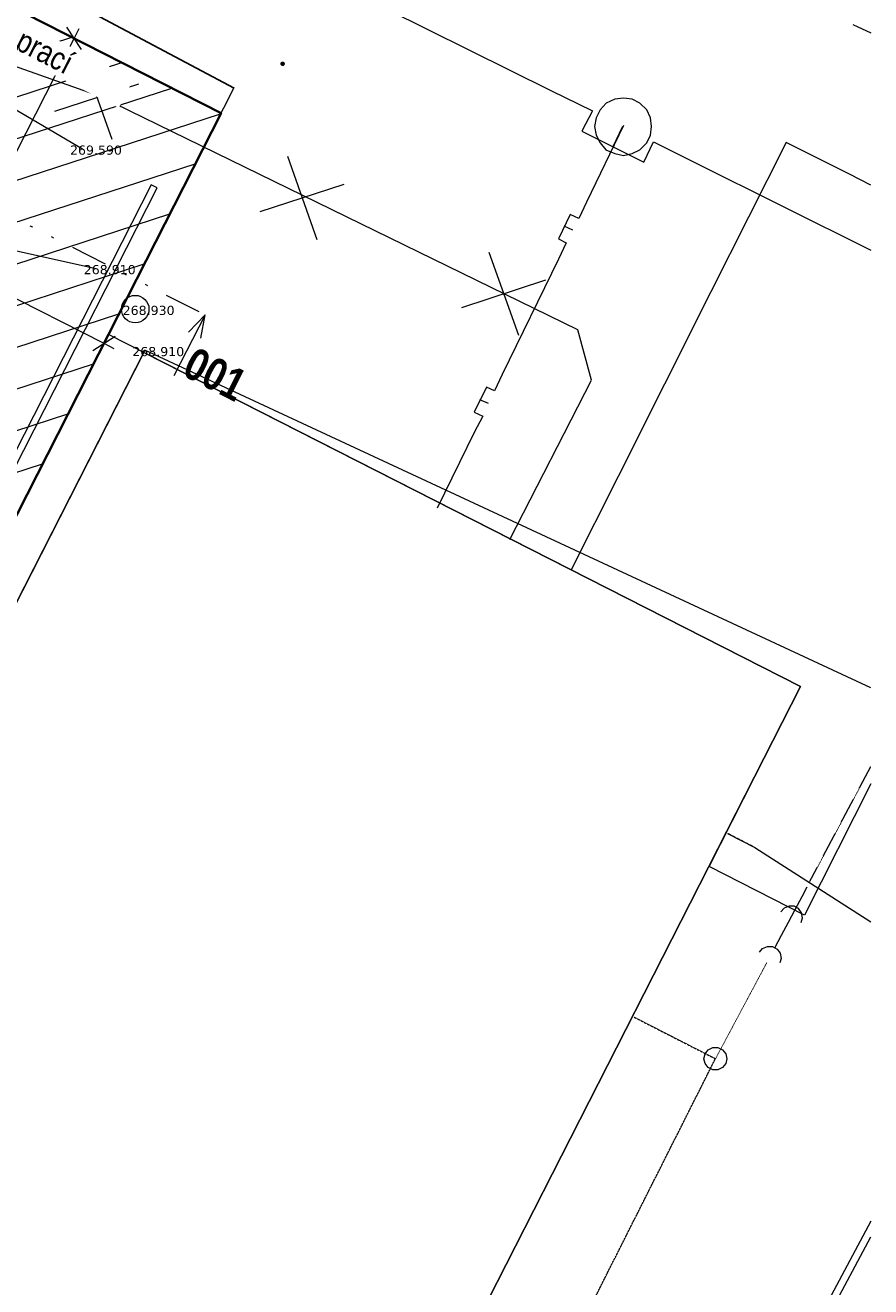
# Model space of a CAD drawing. Header units: millimetres. Extents: x -479461597 to -478645968, y -1101060132 to -1100898045.
# Tile 20 of 145: x -479279452 to -479260989, y -1100952361 to -1100924811. Entities that reach past the tile are written whole.
import ezdxf
from ezdxf.xclip import XClip

# ---------------------------------------------------------------- set-up
doc = ezdxf.new("R2010")
doc.units = ezdxf.units.MM
doc.header["$MEASUREMENT"] = 0
doc.header["$XCLIPFRAME"] = 0
for name, pattern in [('DASHED', [0.75, 0.5, -0.25]), ('Wipeout_Contour', [1000, 0, -1000]), ('Čerchovaná se dvěma tečkami L', [2300, 800, -460, 60, -460, 60, -460])]:
    doc.linetypes.add(name, pattern=pattern)
for name, color, linetype in [('Externí - kresby a obrázky', 7, 'Continuous'), ('HTU_1_Katastr_3_BODOVE OBJEKTY_Pero_č.__3', 7, 'Continuous'), ('HTU_3_HTU_4_Situace - terén HTU', 7, 'Continuous')]:
    doc.layers.add(name, color=color, linetype=linetype)
for name, color, linetype, lineweight, true_color in [('HTU_1_Katastr_3_2D čary_Pero_č.__15', 7, 'Continuous', 18, 0xc3457e), ('HTU_2_zaměření_2_body_Pero_č.__202', 7, 'Continuous', 20, 0x6d6f03), ('HTU_2_zaměření_2_kresba_Pero_č.__202', 7, 'Continuous', 20, 0x6d6f03), ('HTU_2_zaměření_2_výšky_Pero_č.__202', 7, 'Continuous', 20, 0x6d6f03), ('HTU_3_HTU_4_2D čary_Pero_č.__15', 7, 'Continuous', 18, 0xc3457e), ('HTU_3_HTU_4_Situace - terén HTU_Pero_č.__186', 7, 'Continuous', 25, 0x7b0011)]:
    doc.layers.add(name, color=color, linetype=linetype, lineweight=lineweight, true_color=true_color)
for name, color, linetype, lineweight in [('HTU_1_Katastr_3_2D čary_Pero_č.__76', 124, 'Continuous', 18), ('HTU_1_Katastr_3_Anotace - S_Pero_č.__1_Pero_č.__1', 7, 'Continuous', 18), ('HTU_1_Katastr_3_BT_hranice_parcel_Pero_č.__1_Pero_č.__1', 7, 'Continuous', 18), ('HTU_1_Katastr_3_geodet podklady IET - VN_ kan. dešťová a splaš._ VO_Pero_č.__1_Pero_č.__1', 7, 'Continuous', 18), ('HTU_1_Katastr_3_PLYN_VŠB_Pero_č.__1_Pero_č.__1', 7, 'Continuous', 18), ('HTU_1_Katastr_3_Situace_Pero_č.__2_Pero_č.__1', 7, 'Continuous', 18), ('HTU_1_Katastr_3_SLP_kabel_Pero_č.__1_Pero_č.__1', 7, 'Continuous', 18), ('HTU_1_Katastr_3_voda_ovak (z existencí)_Pero_č.__1_Pero_č.__1', 7, 'Continuous', 18), ('HTU_1_Katastr_3_VODA_OVAK_Pero_č.__1_Pero_č.__1', 7, 'Continuous', 18), ('HTU_3_HTU_4_2D čary_Pero_č.__76', 124, 'Continuous', 18), ('HTU_3_HTU_4_Situace - terén HTU_Pero_č.__164', 250, 'Continuous', 13), ('HTU_3_HTU_4_Situace - terén HTU_Pero_č.__203', 7, 'Continuous', 35), ('HTU_3_HTU_4_Situace - terén HTU_Pero_č.__25', 7, 'Continuous', 18), ('HTU_3_HTU_4_Situace - terén HTU_Pero_č.__45', 7, 'Continuous', 18), ('HTU_3_HTU_4_Situace - terén HTU_Pero_č.__85', 7, 'Continuous', 18), ('HTU_3_HTU_4_Značky - řezy_Pero_č.__21', 7, 'Continuous', 18), ('HTU_3_HTU_4_Značky - řezy_Pero_č.__25', 7, 'Continuous', 18), ('HTU_3_HTU_4_Značky - řezy_Pero_č.__85', 7, 'Continuous', 18)]:
    doc.layers.add(name, color=color, linetype=linetype, lineweight=lineweight)
doc.styles.add('GENERATED_STYLE_1', font='txt')
doc.styles.add('GENERATED_STYLE_5', font='txt')
doc.styles.add('GENERATED_STYLE_7', font='txt')
doc.linetypes.add('cara rezu', pattern='A,0,[7,20-026-4_02.1.10- 02 Situace HTU1.Shx,S=6.349206,R=0,X=0,Y=0],-800,0', length=800)
doc.linetypes.add('EL_VN_PO', pattern='A,0,[6,20-026-4_02.1.10- 02 Situace HTU1.Shx,S=0.214286,R=0,X=0,Y=0],-41,0', length=41)
doc.linetypes.add('plná nepravidelná', pattern='A,0,[1,20-026-4_02.1.10- 02 Situace HTU1.Shx,S=7.936508,R=0,X=0,Y=2.08167e-17],-1000,0', length=1000)
doc.linetypes.add('Voda_pitna_podz', pattern='A,0,[3,20-026-4_02.1.10- 02 Situace HTU1.Shx,S=0.277778,R=0,X=0,Y=0],-100,0', length=100)

# ---------------------------------------------------------------- blocks, each defined once
blk = doc.blocks.new('Kresba_2_2', base_point=(-460327121.276564, -1100980142.449307))
at = {"layer": 'HTU_2_zaměření_2_body_Pero_č.__202', "color": 66, "linetype": 'Continuous', "lineweight": 20, "true_color": 0x6d6f03}
for p, q in [((-479278200, -1100927510), (-479278199.95, -1100927510)), ((-479277900, -1100930120), (-479277899.95, -1100930120)), ((-479277050, -1100931010), (-479277049.95, -1100931010)), ((-479276840, -1100931910), (-479276839.95, -1100931910))]:
    blk.add_line(p, q, dxfattribs=at)
at = {"layer": 'HTU_2_zaměření_2_kresba_Pero_č.__202', "color": 66, "linetype": 'Continuous', "lineweight": 20, "true_color": 0x6d6f03, "flags": 128}
for points in [[(-479306110, -1100953620), (-479304400, -1100950650), (-479302460, -1100946540), (-479300780, -1100943700), (-479297720, -1100936230), (-479295240, -1100931870), (-479293150, -1100928110), (-479292260, -1100926610), (-479290690, -1100925620), (-479288770, -1100925140), (-479284660, -1100924830), (-479280860, -1100925950), (-479278200, -1100927510)], [(-479295154.18103, -1100940808.552126), (-479295100, -1100938870), (-479292620, -1100934320), (-479290360, -1100929140), (-479288690, -1100928020), (-479284110, -1100928750), (-479277900, -1100930120)], [(-479260989.246449, -1100939284.470701), (-479276840, -1100931910), (-479306020, -1100989210), (-479296641.860682, -1100993944.607336)]]:
    blk.add_lwpolyline(points, dxfattribs=at)
at = {"layer": 'HTU_2_zaměření_2_kresba_Pero_č.__202', "color": 66, "linetype": 'Continuous', "lineweight": 20, "true_color": 0x6d6f03}
blk.add_circle((-479277050, -1100931010), 300, dxfattribs=at)
at = {"layer": 'HTU_2_zaměření_2_výšky_Pero_č.__202', "color": 66, "linetype": 'Continuous', "lineweight": 20, "true_color": 0x6d6f03, "char_height": 200, "attachment_point": 4, "style": 'GENERATED_STYLE_1'}
for s, insert in [('\\A1;{\\pql;\\fVerdana|b0|i0|c238|p38;269.590}', (-479278474.915, -1100927539.581786)), ('\\A1;{\\pql;\\fVerdana|b0|i0|c238|p38;268.910}', (-479278174.915, -1100930149.581786)), ('\\A1;{\\pql;\\fVerdana|b0|i0|c238|p38;268.930}', (-479277324.915, -1100931039.581786)), ('\\A1;{\\pql;\\fVerdana|b0|i0|c238|p38;268.910}', (-479277114.915, -1100931939.581786))]:
    blk.add_mtext(s, dxfattribs=dict(at, insert=insert))
blk = doc.blocks.new('Kresba_3_3', base_point=(-460327121, -1100980142))
at = {"layer": 'HTU_1_Katastr_3_BODOVE OBJEKTY_Pero_č.__3', "linetype": 'Continuous', "lineweight": 0, "true_color": 0x000000}
blk.add_hatch(color=18, dxfattribs=at).paths.add_polyline_path([(-479273781, -1100925652, 1), (-479273881, -1100925652, 1)])
at = {"layer": 'HTU_1_Katastr_3_2D čary_Pero_č.__15', "color": 243, "linetype": 'cara rezu', "lineweight": 18, "true_color": 0xc3457e, "flags": 128}
blk.add_lwpolyline([(-479260989, -1100941377), (-479262434, -1100944243), (-479264521, -1100943182), (-479262520, -1100939250), (-479277636, -1100931565), (-479284957, -1100945959), (-479295151, -1100940862), (-479317016, -1100983651), (-479306803, -1100988861), (-479310166, -1100995464), (-479320220, -1100990344), (-479322072, -1100993980), (-479323855, -1100993073), (-479322003, -1100989436), (-479324570, -1100988129), (-479345483, -1100977481), (-479346003, -1100978502), (-479348052, -1100977458), (-479347532, -1100976438), (-479349225, -1100975576), (-479340945, -1100959310), (-479339130, -1100955745), (-479314621, -1100907562), (-479310408, -1100899278), (-479292653, -1100908104), (-479285665, -1100911578), (-479271142, -1100918798), (-479260989, -1100923846)], dxfattribs=at)
at = {"layer": 'HTU_1_Katastr_3_2D čary_Pero_č.__76', "color": 124, "linetype": 'Continuous', "lineweight": 18}
blk.add_line((-479274896, -1100926178), (-479277636, -1100931565), dxfattribs=at)
at = {"layer": 'HTU_1_Katastr_3_Anotace - S_Pero_č.__1_Pero_č.__1', "color": 7, "linetype": 'Continuous', "lineweight": 18, "flags": 128}
for points in [[(-479269750, -1100953450), (-479262520, -1100939250), (-479276860, -1100931960), (-479284200, -1100946360), (-479306040, -1100989250), (-479297610, -1100993550), (-479291700, -1100996570), (-479272690, -1100959230)], [(-479291700, -1100996570), (-479272690, -1100959230), (-479269750, -1100953450), (-479262520, -1100939250), (-479276860, -1100931960), (-479284200, -1100946360), (-479306040, -1100989250), (-479297610, -1100993550)], [(-479269750, -1100953450), (-479262520, -1100939250), (-479276860, -1100931960), (-479284200, -1100946360), (-479306040, -1100989250), (-479297610, -1100993550), (-479291700, -1100996570), (-479272690, -1100959230)], [(-479291700, -1100996570), (-479272690, -1100959230), (-479269750, -1100953450), (-479262520, -1100939250), (-479276860, -1100931960), (-479284200, -1100946360), (-479306040, -1100989250), (-479297610, -1100993550)], [(-479269750, -1100953450), (-479262520, -1100939250), (-479276860, -1100931960), (-479284200, -1100946360), (-479306040, -1100989250), (-479297610, -1100993550), (-479291700, -1100996570), (-479272690, -1100959230)], [(-479291700, -1100996570), (-479272690, -1100959230), (-479269750, -1100953450), (-479262520, -1100939250), (-479276860, -1100931960), (-479284200, -1100946360), (-479306040, -1100989250), (-479297610, -1100993550)]]:
    blk.add_lwpolyline(points, close=True, dxfattribs=at)
at = {"layer": 'HTU_1_Katastr_3_BT_hranice_parcel_Pero_č.__1_Pero_č.__1', "color": 7, "linetype": 'Continuous', "lineweight": 18, "flags": 128}
blk.add_lwpolyline([(-479389780, -1100954920), (-479356780, -1100971730), (-479324680, -1100988070), (-479323080, -1100988620), (-479321140, -1100988350, 0.121381), (-479319400, -1100987400), (-479318150, -1100985870), (-479295160, -1100940880), (-479284200, -1100946360), (-479276860, -1100931960), (-479262520, -1100939250), (-479269750, -1100953450), (-479261890, -1100957500), (-479260989, -1100955691)], format="xyb", dxfattribs=at)
blk.add_lwpolyline([(-479389780, -1100954920), (-479356780, -1100971730), (-479324680, -1100988070), (-479323080, -1100988620), (-479321140, -1100988350, 0.121381), (-479319400, -1100987400), (-479318150, -1100985870), (-479295160, -1100940880), (-479284200, -1100946360), (-479276860, -1100931960), (-479262520, -1100939250), (-479269750, -1100953450), (-479261890, -1100957500), (-479260989, -1100955691)], format="xyb", dxfattribs=at)
blk.add_lwpolyline([(-479389780, -1100954920), (-479356780, -1100971730), (-479324680, -1100988070), (-479323080, -1100988620), (-479321140, -1100988350, 0.121381), (-479319400, -1100987400), (-479318150, -1100985870), (-479295160, -1100940880), (-479284200, -1100946360), (-479276860, -1100931960), (-479262520, -1100939250), (-479269750, -1100953450), (-479261890, -1100957500), (-479260989, -1100955691)], format="xyb", dxfattribs=at)
at = {"layer": 'HTU_1_Katastr_3_geodet podklady IET - VN_ kan. dešťová a splaš._ VO_Pero_č.__1_Pero_č.__1', "color": 7, "linetype": 'DASHED', "lineweight": 18}
for p, q in [((-479263520, -1100942770), (-479264120, -1100942460)), ((-479271240, -1100960990), (-479264380, -1100947380))]:
    blk.add_line(p, q, dxfattribs=at)
at = {"layer": 'HTU_1_Katastr_3_geodet podklady IET - VN_ kan. dešťová a splaš._ VO_Pero_č.__1_Pero_č.__1', "color": 7, "linetype": 'Continuous', "lineweight": 18}
for p, q in [((-479260989, -1100950931), (-479290260, -1101005630)), ((-479290110, -1101005700), (-479260989, -1100951273))]:
    blk.add_line(p, q, dxfattribs=at)
at = {"layer": 'HTU_1_Katastr_3_geodet podklady IET - VN_ kan. dešťová a splaš._ VO_Pero_č.__1_Pero_č.__1', "color": 7, "linetype": 'DASHED', "lineweight": 18, "flags": 128}
for points in [[(-479262320, -1100943510), (-479260989, -1100941004)], [(-479266160, -1100946470), (-479264380, -1100947380), (-479263260, -1100945280)]]:
    blk.add_lwpolyline(points, dxfattribs=at)
at = {"layer": 'HTU_1_Katastr_3_geodet podklady IET - VN_ kan. dešťová a splaš._ VO_Pero_č.__1_Pero_č.__1', "color": 7, "linetype": 'EL_VN_PO', "lineweight": 18, "flags": 128}
blk.add_lwpolyline([(-479264120, -1100942460), (-479263520, -1100942770), (-479260989, -1100944393)], dxfattribs=at)
at = {"layer": 'HTU_1_Katastr_3_geodet podklady IET - VN_ kan. dešťová a splaš._ VO_Pero_č.__1_Pero_č.__1', "color": 7, "linetype": 'Continuous', "lineweight": 18, "flags": 128}
for points in [[(-479263085, -1100944960), (-479262936, -1100944679), (-479262787, -1100944399), (-479262638, -1100944119), (-479262488, -1100943838), (-479262377, -1100943629)], [(-479262508, -1100944408), (-479262480, -1100944302), (-479262501, -1100944191), (-479262567, -1100944103), (-479262658, -1100944051), (-479262774, -1100944046), (-479262883, -1100944090), (-479262950, -1100944173)], [(-479263419, -1100945051), (-479263355, -1100944972), (-479263246, -1100944928), (-479263136, -1100944933), (-479263036, -1100944985), (-479262970, -1100945074), (-479262946, -1100945189), (-479262976, -1100945287)]]:
    blk.add_lwpolyline(points, dxfattribs=at)
blk.add_lwpolyline([(-479264325, -1100947138), (-479264225, -1100947185), (-479264155, -1100947272), (-479264130, -1100947380), (-479264155, -1100947488), (-479264225, -1100947575), (-479264325, -1100947622), (-479264438, -1100947622), (-479264538, -1100947575), (-479264608, -1100947488), (-479264633, -1100947380), (-479264608, -1100947272), (-479264538, -1100947185), (-479264438, -1100947138)], close=True, dxfattribs=at)
at = {"layer": 'HTU_1_Katastr_3_PLYN_VŠB_Pero_č.__1_Pero_č.__1', "color": 7, "linetype": 'Continuous', "lineweight": 18, "flags": 128}
for points in [[(-479274241, -1100923123), (-479267977, -1100926237), (-479267067, -1100926681), (-479267300, -1100927126), (-479265945, -1100927804), (-479265734, -1100927359), (-479264845, -1100927804)], [(-479266390, -1100926999), (-479267194, -1100928671), (-479267364, -1100929031), (-479267554, -1100928946), (-479267809, -1100929475), (-479267639, -1100929560), (-479267809, -1100929920)], [(-479266411, -1100927020), (-479266623, -1100927465)], [(-479264845, -1100927804), (-479260989, -1100929720)], [(-479267491, -1100929285), (-479267681, -1100929200)], [(-479267809, -1100929920), (-479269037, -1100932438), (-479269207, -1100932798), (-479269376, -1100932713), (-479269651, -1100933263), (-479269461, -1100933348), (-479269651, -1100933708)], [(-479269334, -1100933073), (-479269524, -1100932988)], [(-479269651, -1100933708), (-479270456, -1100935359)]]:
    blk.add_lwpolyline(points, dxfattribs=at)
blk.add_lwpolyline([(-479265776, -1100927020), (-479265797, -1100926830), (-479265881, -1100926661), (-479266030, -1100926512), (-479266199, -1100926428), (-479266389, -1100926406), (-479266580, -1100926428), (-479266770, -1100926512), (-479266897, -1100926660), (-479266982, -1100926830), (-479267025, -1100927020), (-479266982, -1100927211), (-479266898, -1100927380), (-479266771, -1100927528), (-479266580, -1100927613), (-479266390, -1100927655), (-479266199, -1100927613), (-479266030, -1100927528), (-479265882, -1100927380), (-479265797, -1100927211)], close=True, dxfattribs=at)
at = {"layer": 'HTU_1_Katastr_3_Situace_Pero_č.__2_Pero_č.__1', "color": 7, "linetype": 'Continuous', "lineweight": 18, "flags": 128}
blk.add_lwpolyline([(-479276704, -1100928293), (-479285666, -1100945909), (-479285530, -1100945978), (-479276568, -1100928362)], close=True, dxfattribs=at)
at = {"layer": 'HTU_1_Katastr_3_SLP_kabel_Pero_č.__1_Pero_č.__1', "color": 7, "linetype": 'Continuous', "lineweight": 18}
blk.add_line((-479261379, -1100924791), (-479260989, -1100924976), dxfattribs=at)
at = {"layer": 'HTU_1_Katastr_3_voda_ovak (z existencí)_Pero_č.__1_Pero_č.__1', "color": 7, "linetype": 'Voda_pitna_podz', "lineweight": 18}
for p, q in [((-479277814, -1100926367), (-479284436, -1100924023)), ((-479267387, -1100931462), (-479277814, -1100926367)), ((-479267086, -1100932558), (-479267387, -1100931462)), ((-479268871, -1100936041), (-479267086, -1100932558))]:
    blk.add_line(p, q, dxfattribs=at)
at = {"layer": 'HTU_1_Katastr_3_voda_ovak (z existencí)_Pero_č.__1_Pero_č.__1', "color": 7, "linetype": 'Continuous', "lineweight": 18}
for p, q in [((-479278208, -1100925481), (-479277562, -1100927298)), ((-479278802, -1100926688), (-479276968, -1100926091)), ((-479273728, -1100927670), (-479273082, -1100929487)), ((-479274322, -1100928877), (-479272488, -1100928280)), ((-479269327, -1100929763), (-479268681, -1100931581)), ((-479269921, -1100930971), (-479268087, -1100930373))]:
    blk.add_line(p, q, dxfattribs=at)
at = {"layer": 'HTU_1_Katastr_3_VODA_OVAK_Pero_č.__1_Pero_č.__1', "color": 7, "linetype": 'Voda_pitna_podz', "lineweight": 18}
for p, q in [((-479262838, -1100927369), (-479264479, -1100930633)), ((-479261454, -1100928065), (-479262838, -1100927369)), ((-479260989, -1100928301), (-479261454, -1100928065)), ((-479264479, -1100930633), (-479266506, -1100934663)), ((-479266506, -1100934663), (-479267532, -1100936702))]:
    blk.add_line(p, q, dxfattribs=at)
blk = doc.blocks.new('Kresba_4_4', base_point=(-460327121, -1100980142))
at = {"layer": 'HTU_3_HTU_4_Situace - terén HTU_Pero_č.__164', "linetype": 'Continuous', "lineweight": 13}
h = blk.add_hatch(dxfattribs=at)
h.set_pattern_fill('Izolace___tvárnice_0004', color=250, style=0, pattern_type=2)
h.set_pattern_definition([(18.0353, (-479315511.6, -1100947167.3), (-268.236, 823.82), [])])
h.paths.add_polyline_path([(-479312750, -1100907616), (-479347715, -1100976344), (-479347532, -1100976438), (-479345483, -1100977481), (-479335476, -1100982576, -0.905776), (-479335465, -1100982577, -0.188252), (-479335467, -1100982581), (-479324570, -1100988129), (-479322003, -1100989436), (-479320382, -1100990262), (-479317016, -1100983651), (-479295151, -1100940862), (-479284957, -1100945959), (-479277636, -1100931565), (-479275176, -1100926729)])
at = {"layer": 'HTU_3_HTU_4_2D čary_Pero_č.__15', "color": 243, "linetype": 'cara rezu', "lineweight": 18, "true_color": 0xc3457e, "flags": 128}
blk.add_lwpolyline([(-479260989, -1100941377), (-479262434, -1100944243), (-479264521, -1100943182), (-479262520, -1100939250), (-479277636, -1100931565), (-479284957, -1100945959), (-479295151, -1100940862), (-479317016, -1100983651), (-479306803, -1100988861), (-479310166, -1100995464), (-479320220, -1100990344), (-479322072, -1100993980), (-479323855, -1100993073), (-479322003, -1100989436), (-479324570, -1100988129), (-479345483, -1100977481), (-479346003, -1100978502), (-479348052, -1100977458), (-479347532, -1100976438), (-479349225, -1100975576), (-479340945, -1100959310), (-479339130, -1100955745), (-479314621, -1100907562), (-479310408, -1100899278), (-479292653, -1100908104), (-479285665, -1100911578), (-479271142, -1100918798), (-479260989, -1100923846)], dxfattribs=at)
at = {"layer": 'HTU_3_HTU_4_2D čary_Pero_č.__76', "color": 124, "linetype": 'Continuous', "lineweight": 18}
blk.add_line((-479274896, -1100926178), (-479277636, -1100931565), dxfattribs=at)
at = {"layer": 'HTU_3_HTU_4_Situace - terén HTU_Pero_č.__186', "color": 246, "linetype": 'Continuous', "lineweight": 25, "true_color": 0x7b0011}
blk.add_line((-479293501, -1100916285), (-479274886, -1100926184), dxfattribs=at)
at = {"layer": 'HTU_3_HTU_4_Situace - terén HTU_Pero_č.__203', "color": 7, "linetype": 'Continuous', "lineweight": 35, "flags": 128}
blk.add_lwpolyline([(-479312750, -1100907616), (-479347715, -1100976344), (-479347532, -1100976438), (-479345483, -1100977481), (-479335476, -1100982576, -0.905776), (-479335465, -1100982577, -0.188252), (-479335467, -1100982581), (-479324570, -1100988129), (-479322003, -1100989436), (-479320382, -1100990262), (-479317016, -1100983651), (-479295151, -1100940862), (-479284957, -1100945959), (-479277636, -1100931565), (-479275176, -1100926729)], format="xyb", close=True, dxfattribs=at)
at = {"layer": 'HTU_3_HTU_4_Situace - terén HTU_Pero_č.__45', "color": 7, "linetype": 'Continuous', "lineweight": 18}
for p, q in [((-479278226, -1100925339), (-479278541, -1100924855)), ((-479277975, -1100931914), (-479277491, -1100931599))]:
    blk.add_line(p, q, dxfattribs=at)
at = {"layer": 'HTU_3_HTU_4_Situace - terén HTU_Pero_č.__85', "color": 7, "linetype": 'Continuous', "lineweight": 18}
for p, q in [((-479315308, -1100912644), (-479277733, -1100931757)), ((-479278049, -1100925267), (-479278718, -1100924927)), ((-479278384, -1100925097), (-479278273, -1100924879)), ((-479288165, -1100944327), (-479278384, -1100925097)), ((-479277903, -1100932091), (-479277563, -1100931422)), ((-479277733, -1100931757), (-479277515, -1100931868))]:
    blk.add_line(p, q, dxfattribs=at)
at = {"layer": 'HTU_3_HTU_4_Značky - řezy_Pero_č.__21', "color": 7, "linetype": 'Čerchovaná se dvěma tečkami L', "lineweight": 18}
blk.add_line((-479282522, -1100927574), (-479275659, -1100931065), dxfattribs=at)
at = {"layer": 'HTU_3_HTU_4_Značky - řezy_Pero_č.__85', "color": 7, "linetype": 'Continuous', "lineweight": 18}
for p, q in [((-479275526, -1100931133), (-479276206, -1100932470)), ((-479275886, -1100931511), (-479275526, -1100931133)), ((-479275619, -1100931647), (-479275526, -1100931133))]:
    blk.add_line(p, q, dxfattribs=at)
at = {"layer": 'HTU_3_HTU_4_Značky - řezy_Pero_č.__25', "color": 7, "linetype": 'Continuous', "lineweight": 18, "insert": (-479276061, -1100932447), "char_height": 700, "attachment_point": 7, "rotation": 333.0353, "style": 'GENERATED_STYLE_7'}
blk.add_mtext('\\A1;{\\pql;\\pt0;\\fArial Narrow|b1|i0|c238|p34;001}', dxfattribs=at)
at = {"color": 254, "linetype": 'Wipeout_Contour', "lineweight": 0, "ltscale": 4802907104.13346}
blk.add_wipeout([(-479284564, -1100922947), (-479277410, -1100926617), (-479277087, -1100925986), (-479284240, -1100922317)], dxfattribs=at).dxf.layer = 'HTU_3_HTU_4_Situace - terén HTU'
at = {"layer": 'HTU_3_HTU_4_Situace - terén HTU_Pero_č.__25', "color": 7, "linetype": 'Continuous', "lineweight": 18, "insert": (-479280707, -1100924237), "char_height": 500, "attachment_point": 2, "rotation": 332.8438, "style": 'GENERATED_STYLE_5'}
blk.add_mtext('\\A1;{\\pqc;\\fArial Narrow|b0|i0|c238|p34;obvod \\fArial Narrow|b0|i0|c238|p34;zemních prací}', dxfattribs=at)

msp = doc.modelspace()

# ---------------------------------------------------------------- block references
at = {"layer": 'Externí - kresby a obrázky', "color": 250, "linetype": 'plná nepravidelná', "lineweight": 40}
ref = msp.add_blockref('Kresba_3_3', (-460327121.3, -1100980142.4), dxfattribs=at)
XClip(ref).set_block_clipping_path([(-479461596.9093363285, -1101060131.8682479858), (-479260989.2464485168, -1100898044.9989290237)])
ref = msp.add_blockref('Kresba_2_2', (-460327121.3, -1100980142.4), dxfattribs=at)
XClip(ref).set_block_clipping_path([(-479461596.9093363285, -1101048229.8387930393), (-479260989.2464485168, -1100898044.9989290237)])

# ---------------------------------------------------------------- next in the draw order: block references
ref = msp.add_blockref('Kresba_4_4', (-460327121.3, -1100980142.4), dxfattribs=at)
XClip(ref).set_block_clipping_path([(-479461596.9093363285, -1101060131.8682479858), (-479260989.2464485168, -1100898044.9989290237)])

doc.saveas('drawing.dxf')
